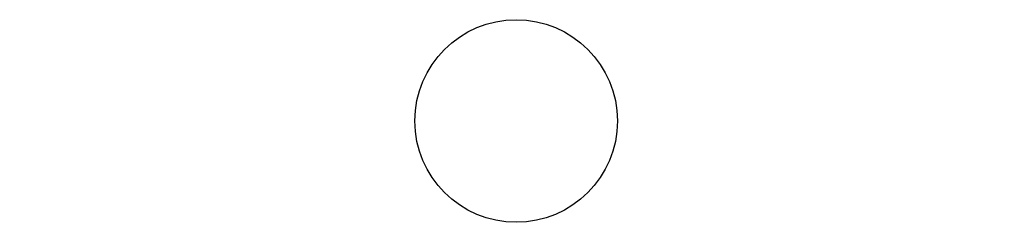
# Model space of a CAD drawing. Header units: millimetres. Extents: x 49664 to 50345, y -1207 to -1067.
import ezdxf

# ---------------------------------------------------------------- set-up
doc = ezdxf.new("R2010")
doc.units = ezdxf.units.MM
doc.header["$MEASUREMENT"] = 0
doc.layers.add('Default', color=7, linetype='Continuous', true_color=0x000000)

msp = doc.modelspace()

# ---------------------------------------------------------------- linework, layer by layer
at = {"layer": 'Default'}
msp.add_circle((50007.39, -1136.7), 70, dxfattribs=at)

doc.saveas('drawing.dxf')
